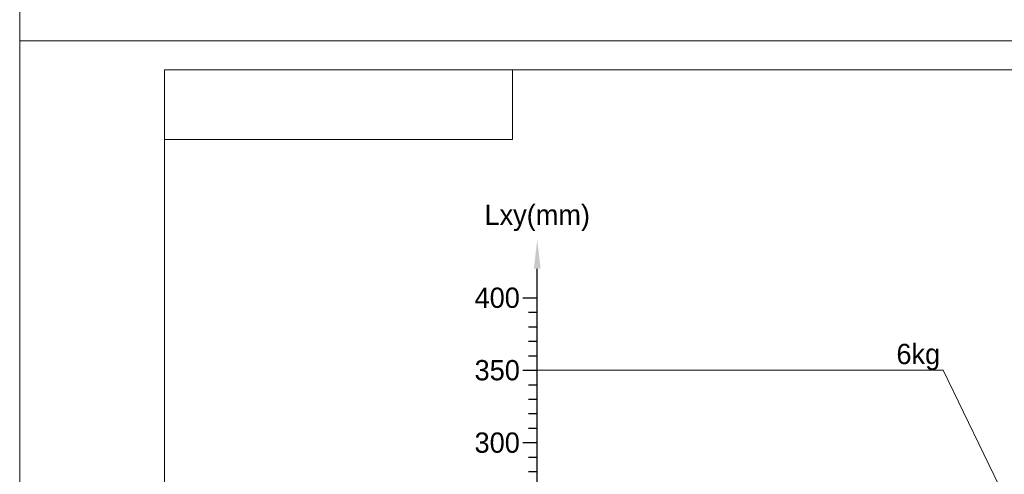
# Model space of a CAD drawing. Header units: millimetres. Extents: x -46 to 5160, y -5105 to -1541.
# Tile 90 of 104: x 4566 to 4905, y -4835 to -4678. Entities that reach past the tile are written whole.
import ezdxf
from ezdxf.enums import TextEntityAlignment as Align

# ---------------------------------------------------------------- set-up
doc = ezdxf.new("R2010")
doc.units = ezdxf.units.MM
doc.header["$LTSCALE"] = 0.3175
for name, color, linetype, lineweight in [('1轮廓实线层', 7, 'Continuous', 18), ('2细线层', 4, 'Continuous', 13), ('6文字层', 3, 'Continuous', 13), ('7标注层', 4, 'Continuous', 13), ('图框层', 7, 'Continuous', 18)]:
    doc.layers.add(name, color=color, linetype=linetype, lineweight=lineweight)
doc.styles.add('PC_TEXTSTYLE', font='ISOCP.SHX', dxfattribs={"width": 0.707, "bigfont": 'GBCBIG.SHX'})

# ---------------------------------------------------------------- blocks, each defined once
blk = doc.blocks.new('ZwmFrameMain_1_A4^_^无分区图框^_^landscape')
at = {"layer": '2细线层'}
blk.add_line((272, 205), (272, -5), dxfattribs=at)
blk = doc.blocks.new('ZwmFrameMain_2_A4^_^无分区图框^_^landscape')
at = {"layer": '1轮廓实线层'}
for p in [(0, 0), (267, 200)]:
    blk.add_line(p, (0, 200), dxfattribs=at)
at = {"layer": '2细线层'}
for p in [(-25, -5), (272, 205)]:
    blk.add_line(p, (-25, 205), dxfattribs=at)
blk = doc.blocks.new('ZwmFrameMain_2_图样代号')
at = {"layer": '2细线层', "linetype": 'Continuous'}
for p in [(60, 0), (0, -12)]:
    blk.add_line(p, (60, -12), dxfattribs=at)
at = {"layer": '6文字层', "style": 'PC_TEXTSTYLE', "width": 2.827942}
blk.add_attdef('图样代号', text='', height=7, rotation=180, dxfattribs=at).set_placement((58.24, -2.4), (2.35, -2.4), align=Align.FIT)
blk = doc.blocks.new('标尺')
for p, q in [((42316.54, -36080.68), (42316.54, -35867.68)), ((42311.54, -35877.68), (42316.54, -35877.68)), ((42313.54, -35882.68), (42316.54, -35882.68)), ((42313.54, -35887.68), (42316.54, -35887.68)), ((42313.54, -35892.68), (42316.54, -35892.68)), ((42313.54, -35897.68), (42316.54, -35897.68)), ((42311.54, -35902.68), (42316.54, -35902.68)), ((42313.54, -35907.68), (42316.54, -35907.68)), ((42313.54, -35912.68), (42316.54, -35912.68)), ((42313.54, -35917.68), (42316.54, -35917.68)), ((42313.54, -35922.68), (42316.54, -35922.68)), ((42311.54, -35927.68), (42316.54, -35927.68)), ((42313.54, -35932.68), (42316.54, -35932.68)), ((42313.54, -35937.68), (42316.54, -35937.68)), ((42313.54, -35942.68), (42316.54, -35942.68)), ((42313.54, -35947.68), (42316.54, -35947.68)), ((42311.54, -35952.68), (42316.54, -35952.68)), ((42313.54, -35957.68), (42316.54, -35957.68)), ((42313.54, -35962.68), (42316.54, -35962.68)), ((42313.54, -35967.68), (42316.54, -35967.68)), ((42313.54, -35972.68), (42316.54, -35972.68)), ((42311.54, -35977.68), (42316.54, -35977.68)), ((42313.54, -35982.68), (42316.54, -35982.68)), ((42313.54, -35987.68), (42316.54, -35987.68)), ((42313.54, -35992.68), (42316.54, -35992.68)), ((42313.54, -35997.68), (42316.54, -35997.68)), ((42311.54, -36002.68), (42316.54, -36002.68)), ((42313.54, -36007.68), (42316.54, -36007.68)), ((42313.54, -36012.68), (42316.54, -36012.68)), ((42313.54, -36017.68), (42316.54, -36017.68)), ((42313.54, -36022.68), (42316.54, -36022.68)), ((42311.54, -36027.68), (42316.54, -36027.68)), ((42313.54, -36032.68), (42316.54, -36032.68)), ((42313.54, -36037.68), (42316.54, -36037.68)), ((42313.54, -36042.68), (42316.54, -36042.68)), ((42313.54, -36047.68), (42316.54, -36047.68)), ((42311.54, -36052.68), (42316.54, -36052.68)), ((42313.54, -36057.68), (42316.54, -36057.68)), ((42313.54, -36062.68), (42316.54, -36062.68)), ((42313.54, -36067.68), (42316.54, -36067.68)), ((42313.54, -36072.68), (42316.54, -36072.68)), ((42313.54, -36077.68), (42581.54, -36077.68)), ((42326.54, -36077.68), (42326.54, -36080.68)), ((42336.54, -36077.68), (42336.54, -36080.68)), ((42346.54, -36077.68), (42346.54, -36080.68)), ((42356.54, -36077.68), (42356.54, -36080.68)), ((42366.54, -36077.68), (42366.54, -36082.68)), ((42376.54, -36077.68), (42376.54, -36080.68)), ((42386.54, -36077.68), (42386.54, -36080.68)), ((42396.54, -36077.68), (42396.54, -36080.68)), ((42406.54, -36077.68), (42406.54, -36080.68)), ((42416.54, -36077.68), (42416.54, -36082.68)), ((42426.54, -36077.68), (42426.54, -36080.68)), ((42436.54, -36077.68), (42436.54, -36080.68)), ((42446.54, -36077.68), (42446.54, -36080.68)), ((42456.54, -36077.68), (42456.54, -36080.68)), ((42466.54, -36077.68), (42466.54, -36082.68)), ((42476.54, -36077.68), (42476.54, -36080.68)), ((42486.54, -36077.68), (42486.54, -36080.68)), ((42496.54, -36077.68), (42496.54, -36080.68)), ((42506.54, -36077.68), (42506.54, -36080.68)), ((42516.54, -36077.68), (42516.54, -36082.68)), ((42526.54, -36077.68), (42526.54, -36080.68)), ((42536.54, -36077.68), (42536.54, -36080.68)), ((42546.54, -36077.68), (42546.54, -36080.68)), ((42556.54, -36077.68), (42556.54, -36080.68)), ((42566.54, -36077.68), (42566.54, -36082.68))]:
    blk.add_line(p, q)
at = {"layer": '7标注层'}
for points in [[(42317.71, -35867.68), (42315.37, -35867.68), (42316.54, -35857.68)], [(42581.54, -36078.85), (42581.54, -36076.52), (42591.54, -36077.68)]]:
    blk.add_solid(points, dxfattribs=at)
at = {"layer": '6文字层'}
blk.add_text('Lxy(mm)', height=7, dxfattribs=at).set_placement((42316.54, -35854.68), align=Align.BOTTOM_CENTER)
for s, p in [('400', (42310.54, -35877.68)), ('350', (42310.54, -35902.68)), ('300', (42310.54, -35927.68)), ('250', (42310.54, -35952.68)), ('200', (42310.54, -35977.68)), ('150', (42310.54, -36002.68)), ('100', (42310.54, -36027.68)), ('50', (42310.54, -36052.68))]:
    blk.add_text(s, height=7, dxfattribs=at).set_placement(p, align=Align.MIDDLE_RIGHT)
blk.add_text('Lz(mm)', height=7, dxfattribs=at).set_placement((42594.54, -36077.68), align=Align.MIDDLE_LEFT)
for s, p in [('100', (42366.54, -36083.68)), ('200', (42416.54, -36083.68)), ('300', (42466.54, -36083.68)), ('400', (42516.54, -36083.68)), ('500', (42566.54, -36083.68))]:
    blk.add_text(s, height=7, dxfattribs=at).set_placement(p, align=Align.TOP_CENTER)

msp = doc.modelspace()

# ---------------------------------------------------------------- linework, layer by layer
at = {"layer": '1轮廓实线层', "lineweight": 20}
for p, q in [((4884.05533, -4798.76394), (4744.05533, -4798.76394)), ((4969.05533, -4973.76394), (4884.05533, -4798.76394))]:
    msp.add_line(p, q, dxfattribs=at)

# ---------------------------------------------------------------- block references
msp.add_blockref('标尺', (-37572.48628, 31103.91836))
at = {"layer": '图框层'}
for name, p, xscale, yscale, zscale in [('ZwmFrameMain_1_A4^_^无分区图框^_^landscape', (2661.51172, -5070.14078), 7, 7, 7), ('ZwmFrameMain_2_A4^_^无分区图框^_^landscape', (4615.51172, -5095.14078), 2, 2, 2), ('ZwmFrameMain_2_图样代号', (4615.51172, -4695.14078), 2, 2, 2)]:
    msp.add_blockref(name, p, dxfattribs=dict(at, xscale=xscale, yscale=yscale, zscale=zscale))

# ---------------------------------------------------------------- texts
at = {"layer": '6文字层'}
msp.add_text('6kg', height=7, dxfattribs=at).set_placement((4883.05533, -4798.76394), align=Align.BOTTOM_RIGHT)

doc.saveas('drawing.dxf')
